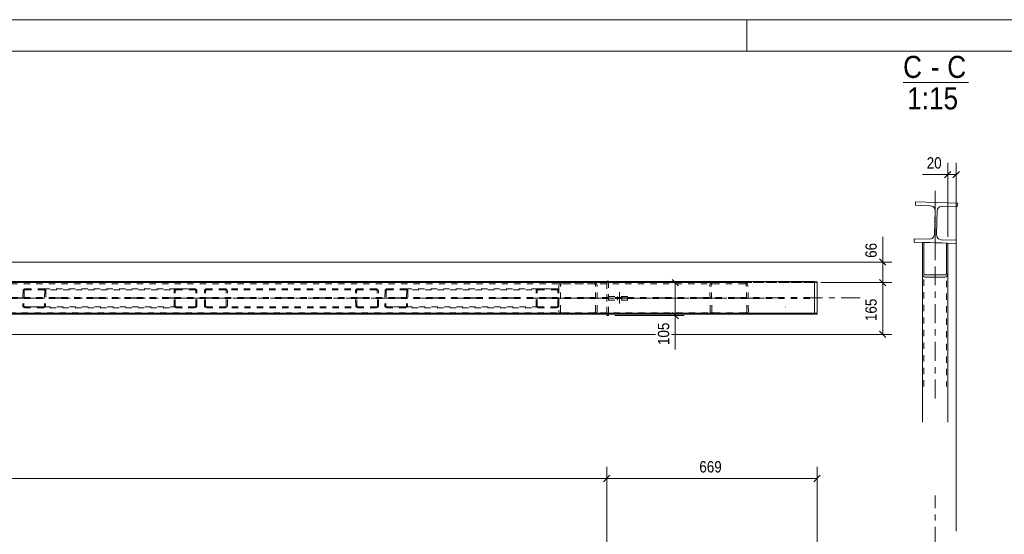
# Model space of a CAD drawing. Header units: millimetres. Extents: x 0 to 914, y 0 to 420.
# Tile 9 of 10: x 588 to 745, y 338 to 420. Entities that reach past the tile are written whole.
import ezdxf

# ---------------------------------------------------------------- set-up
doc = ezdxf.new("R2010")
doc.units = ezdxf.units.MM
for name, pattern in [('XKITLINE00', [0]), ('XKITLINE01', [4, 1, -1, 1, -1]), ('XKITLINE02', [4, 2, -2]), ('XKITLINE03', [6, 3, -1, 1, -1])]:
    doc.linetypes.add(name, pattern=pattern)
for name, color, linetype, lineweight in [('Arkusz rysunku', 3, 'Continuous', 0), ('Element', 2, 'Continuous', 0), ('Inny typ obiektu', 7, 'Continuous', 0), ('Wymiar', 4, 'Continuous', 0), ('Śruba', 3, 'Continuous', 0)]:
    doc.layers.add(name, color=color, linetype=linetype, lineweight=lineweight)
doc.styles.add('ARIAL', font='ARIAL.TTF')

msp = doc.modelspace()

# ---------------------------------------------------------------- linework, layer by layer
at = {"layer": 'Arkusz rysunku', "linetype": 'XKITLINE00', "lineweight": 0}
for p, q in [((914, 420), (0, 420)), ((704, 415), (704, 420)), ((909, 415), (5, 415))]:
    msp.add_line(p, q, dxfattribs=at)
at = {"layer": 'Element', "linetype": 'XKITLINE03', "lineweight": 0}
for p, q in [((733.95, 392.79), (733.95, 358.86)), ((733.96, 382.63), (733.96, 392.79)), ((734.05, 387.74), (734.05, 387.74)), ((431.02, 375.79), (722.5, 375.79)), ((431.02, 375.72), (691.73, 375.72)), ((591.7, 375.72), (556.37, 375.72)), ((620.38, 375.72), (585.05, 375.72)), ((649.26, 375.72), (613.93, 375.72)), ((677.95, 375.72), (642.62, 375.72)), ((706.83, 375.72), (671.5, 375.72)), ((733.95, 324.38), (733.95, 344.38))]:
    msp.add_line(p, q, dxfattribs=at)
at = {"layer": 'Element', "linetype": 'XKITLINE00', "lineweight": 0}
for p, q in [((730.81, 390.51), (730.82, 391.04)), ((730.81, 390.51), (730.82, 391.04)), ((733.17, 390.44), (730.81, 390.51)), ((733.17, 390.44), (730.81, 390.51)), ((730.82, 391.04), (737.49, 390.83)), ((730.82, 391.04), (737.49, 390.83)), ((733.17, 390.44), (733.47, 390.37)), ((733.17, 390.44), (733.47, 390.37)), ((733.89, 389.92), (733.94, 389.61)), ((733.89, 389.92), (733.94, 389.61)), ((734.28, 389.6), (734.35, 389.91)), ((734.28, 389.6), (734.35, 389.91)), ((734.8, 390.32), (735.1, 390.38)), ((734.8, 390.32), (735.1, 390.38)), ((737.47, 390.3), (735.1, 390.38)), ((737.47, 390.3), (735.1, 390.38)), ((737.49, 390.83), (737.47, 390.3)), ((737.49, 390.83), (737.47, 390.3)), ((733.83, 385.88), (733.94, 389.61)), ((733.83, 385.88), (733.94, 389.61)), ((734.16, 385.87), (734.28, 389.6)), ((734.16, 385.87), (734.28, 389.6)), ((730.62, 384.65), (730.64, 385.18)), ((730.62, 384.65), (730.64, 385.18)), ((730.64, 385.18), (733, 385.11)), ((730.64, 385.18), (733, 385.11)), ((733.83, 385.88), (733.76, 385.58)), ((733.83, 385.88), (733.76, 385.58)), ((734.21, 385.56), (734.16, 385.87)), ((734.21, 385.56), (734.16, 385.87)), ((737.28, 384.44), (730.62, 384.65)), ((737.28, 384.44), (730.62, 384.65)), ((731.96, 384.61), (732.16, 384.6)), ((731.96, 379.8), (731.96, 384.61)), ((731.96, 384.61), (732.16, 384.6)), ((731.96, 379.8), (731.96, 384.61)), ((732.16, 384.6), (732.16, 379.8)), ((732.16, 379.8), (732.16, 384.6)), ((733.31, 385.16), (733, 385.11)), ((733.31, 385.16), (733, 385.11)), ((734.93, 385.04), (734.63, 385.12)), ((734.93, 385.04), (734.63, 385.12)), ((734.93, 385.04), (737.3, 384.97)), ((734.93, 385.04), (737.3, 384.97)), ((735.96, 384.48), (735.76, 384.49)), ((735.76, 384.49), (735.76, 379.8)), ((735.96, 384.48), (735.76, 384.49)), ((735.76, 384.49), (735.76, 379.8)), ((735.96, 379.8), (735.96, 384.48)), ((735.96, 379.8), (735.96, 384.48)), ((737.3, 384.97), (737.28, 384.44)), ((737.3, 384.97), (737.28, 384.44)), ((731.95, 379.8), (731.95, 356.02)), ((731.96, 379.8), (731.99, 379.53)), ((731.96, 379.8), (731.99, 379.53)), ((732.17, 379.66), (732.16, 379.8)), ((732.17, 379.66), (732.16, 379.8)), ((732.21, 379.55), (732.17, 379.66)), ((732.21, 379.55), (732.17, 379.66)), ((732.2, 379.14), (732.36, 379.09)), ((732.2, 379.14), (732.36, 379.09)), ((732.28, 379.47), (732.21, 379.55)), ((732.28, 379.47), (732.21, 379.55)), ((732.36, 379.44), (732.28, 379.47)), ((732.36, 379.44), (732.28, 379.47)), ((732.36, 379.44), (735.56, 379.44)), ((732.36, 379.44), (735.56, 379.44)), ((732.36, 379.09), (735.56, 379.09)), ((732.36, 379.09), (735.56, 379.09)), ((735.63, 379.47), (735.56, 379.44)), ((735.63, 379.47), (735.56, 379.44)), ((735.56, 379.09), (735.71, 379.14)), ((735.56, 379.09), (735.71, 379.14)), ((735.7, 379.55), (735.63, 379.47)), ((735.7, 379.55), (735.63, 379.47)), ((735.74, 379.66), (735.7, 379.55)), ((735.74, 379.66), (735.7, 379.55)), ((735.76, 379.8), (735.74, 379.66)), ((735.76, 379.8), (735.74, 379.66)), ((735.92, 379.53), (735.96, 379.8)), ((735.92, 379.53), (735.96, 379.8)), ((735.95, 379.8), (735.95, 356.02)), ((431.02, 378.37), (714.78, 378.37)), ((681.73, 378.47), (681.73, 378.37)), ((682.03, 378.47), (681.73, 378.47)), ((682.03, 378.47), (682.03, 378.37)), ((714.78, 378.37), (714.78, 373.36)), ((714.78, 378.36), (715.18, 378.36)), ((715.18, 378.36), (715.18, 373.22)), ((116.58, 373.37), (714.78, 373.37)), ((116.58, 373.36), (714.78, 373.36)), ((714.78, 373.23), (116.58, 373.23)), ((116.58, 373.22), (714.78, 373.22)), ((681.73, 372.97), (681.73, 373.22)), ((682.03, 372.97), (681.73, 372.97)), ((682.03, 372.97), (682.03, 373.22)), ((698.69, 373.22), (698.67, 373.22)), ((698.69, 373.22), (703.78, 373.22)), ((698.69, 373.22), (698.69, 373.22)), ((703.78, 373.22), (703.79, 373.22)), ((714.78, 373.36), (714.78, 373.36)), ((714.78, 373.36), (714.78, 373.36)), ((714.78, 373.36), (715.18, 373.36)), ((714.78, 373.22), (714.78, 373.36)), ((714.78, 373.22), (714.78, 373.23)), ((715.18, 373.22), (714.78, 373.22))]:
    msp.add_line(p, q, dxfattribs=at)
at = {"layer": 'Element', "linetype": 'XKITLINE01', "lineweight": 0}
for p, q in [((731.95, 384.61), (735.95, 384.48)), ((731.95, 384.61), (731.95, 379.8)), ((732.15, 361.69), (732.15, 384.6)), ((732.16, 384.6), (735.92, 384.48)), ((735.75, 384.49), (735.75, 361.69)), ((735.95, 384.48), (735.95, 379.8)), ((431.02, 378.35), (714.78, 378.35)), ((714.78, 378.23), (431.02, 378.23)), ((681.73, 378.22), (431.02, 378.22)), ((431.02, 378.21), (714.78, 378.21)), ((431.02, 378.02), (681.73, 378.02)), ((674.12, 377.82), (674.15, 377.97)), ((674.12, 377.82), (674.12, 373.62)), ((674.38, 377.89), (674.36, 377.82)), ((674.36, 373.62), (674.36, 377.82)), ((674.43, 377.96), (674.38, 377.89)), ((674.42, 378.19), (674.6, 378.22)), ((674.51, 378), (674.43, 377.96)), ((674.6, 378.02), (674.51, 378)), ((703.67, 378.22), (674.6, 378.22)), ((703.68, 378.02), (674.6, 378.02)), ((679.69, 378.22), (679.88, 378.19)), ((679.78, 378), (679.69, 378.02)), ((679.86, 377.96), (679.78, 378)), ((679.92, 377.89), (679.86, 377.96)), ((679.93, 377.82), (679.92, 377.89)), ((679.93, 373.62), (679.93, 377.82)), ((680.14, 377.97), (680.18, 377.82)), ((680.18, 373.62), (680.18, 377.82)), ((681.73, 378.37), (681.73, 373.22)), ((681.73, 378.22), (681.73, 373.22)), ((682.03, 378.37), (682.03, 373.22)), ((698.14, 377.97), (698.11, 377.82)), ((698.2, 373.62), (698.11, 377.82)), ((698.24, 378.1), (698.14, 377.97)), ((698.4, 378.19), (698.24, 378.1)), ((698.35, 377.82), (698.37, 377.89)), ((698.44, 373.62), (698.35, 377.82)), ((698.37, 377.89), (698.42, 377.96)), ((698.58, 378.22), (698.4, 378.19)), ((698.42, 377.96), (698.5, 378)), ((698.5, 378), (698.59, 378.02)), ((703.86, 378.18), (703.67, 378.22)), ((703.68, 378.02), (703.77, 378)), ((703.77, 378), (703.85, 377.96)), ((703.85, 377.96), (703.9, 377.89)), ((704.02, 378.1), (703.86, 378.18)), ((703.9, 377.89), (703.92, 377.82)), ((704.01, 373.62), (703.92, 377.82)), ((704.13, 377.97), (704.02, 378.1)), ((704.17, 377.82), (704.13, 377.97)), ((704.26, 373.62), (704.17, 377.82)), ((714.78, 373.36), (714.78, 378.36)), ((714.78, 378.22), (715.18, 378.22)), ((431.02, 375.87), (714.78, 375.87)), ((588.91, 376.92), (588.86, 374.52)), ((588.94, 377.03), (588.91, 376.92)), ((589.02, 377.13), (588.94, 377.03)), ((589.14, 377.2), (589.02, 377.13)), ((589.09, 376.92), (589.04, 374.52)), ((589.09, 376.92), (589.11, 376.98)), ((589.11, 376.98), (589.15, 377.02)), ((589.28, 377.22), (589.14, 377.2)), ((589.15, 377.02), (589.21, 377.06)), ((589.21, 377.06), (589.28, 377.07)), ((589.28, 377.22), (592.19, 377.22)), ((589.28, 377.07), (613.28, 377.07)), ((589.28, 377.07), (592.19, 377.07)), ((592.19, 377.22), (616.19, 377.22)), ((592.33, 377.2), (592.19, 377.22)), ((592.19, 377.07), (592.25, 377.06)), ((592.25, 377.06), (592.31, 377.02)), ((592.31, 377.02), (592.35, 376.98)), ((592.36, 376.92), (592.31, 374.52)), ((592.44, 377.13), (592.33, 377.2)), ((592.35, 376.98), (592.36, 376.92)), ((592.52, 377.03), (592.44, 377.13)), ((592.55, 376.92), (592.49, 374.52)), ((592.55, 376.92), (592.52, 377.03)), ((612.92, 376.92), (612.95, 377.03)), ((612.92, 374.52), (612.92, 376.92)), ((612.95, 377.03), (613.03, 377.13)), ((613.03, 377.13), (613.14, 377.2)), ((613.12, 376.98), (613.1, 376.92)), ((613.1, 374.52), (613.1, 376.92)), ((613.15, 377.02), (613.12, 376.98)), ((613.14, 377.2), (613.28, 377.22)), ((613.21, 377.06), (613.15, 377.02)), ((613.28, 377.07), (613.21, 377.06)), ((613.28, 377.22), (616.19, 377.22)), ((613.28, 377.07), (616.19, 377.07)), ((616.19, 377.22), (616.33, 377.2)), ((616.26, 377.06), (616.19, 377.07)), ((616.32, 377.02), (616.26, 377.06)), ((616.36, 376.98), (616.32, 377.02)), ((616.33, 377.2), (616.45, 377.13)), ((616.37, 376.92), (616.36, 376.98)), ((616.37, 374.52), (616.37, 376.92)), ((616.45, 377.13), (616.53, 377.03)), ((616.53, 377.03), (616.56, 376.92)), ((616.56, 374.52), (616.56, 376.92)), ((617.76, 376.92), (617.79, 377.03)), ((617.76, 374.52), (617.76, 376.92)), ((617.79, 377.03), (617.87, 377.13)), ((617.87, 377.13), (617.99, 377.2)), ((617.96, 376.98), (617.94, 376.92)), ((617.94, 374.52), (617.94, 376.92)), ((618, 377.02), (617.96, 376.98)), ((617.99, 377.2), (618.13, 377.22)), ((618.06, 377.06), (618, 377.02)), ((618.13, 377.07), (618.06, 377.06)), ((645.04, 377.22), (618.13, 377.22)), ((645.04, 377.07), (618.13, 377.07)), ((621.03, 377.22), (621.17, 377.2)), ((621.1, 377.06), (621.03, 377.07)), ((621.16, 377.02), (621.1, 377.06)), ((621.2, 376.98), (621.16, 377.02)), ((621.17, 377.2), (621.29, 377.13)), ((621.22, 376.92), (621.2, 376.98)), ((621.22, 374.52), (621.22, 376.92)), ((621.29, 377.13), (621.37, 377.03)), ((621.37, 377.03), (621.4, 376.92)), ((621.4, 374.52), (621.4, 376.92)), ((641.8, 377.03), (641.77, 376.92)), ((641.82, 374.52), (641.77, 376.92)), ((641.87, 377.13), (641.8, 377.03)), ((641.99, 377.2), (641.87, 377.13)), ((641.95, 376.92), (641.97, 376.98)), ((642.01, 374.52), (641.95, 376.92)), ((641.97, 376.98), (642.01, 377.02)), ((642.13, 377.22), (641.99, 377.2)), ((642.01, 377.02), (642.06, 377.06)), ((642.06, 377.06), (642.13, 377.07)), ((645.18, 377.2), (645.04, 377.22)), ((645.04, 377.07), (645.11, 377.06)), ((645.11, 377.06), (645.17, 377.02)), ((645.17, 377.02), (645.21, 376.98)), ((645.3, 377.13), (645.18, 377.2)), ((645.21, 376.98), (645.23, 376.92)), ((645.28, 374.52), (645.23, 376.92)), ((645.38, 377.03), (645.3, 377.13)), ((645.41, 376.92), (645.38, 377.03)), ((645.46, 374.52), (645.41, 376.92)), ((646.48, 376.92), (646.42, 374.52)), ((646.51, 377.03), (646.48, 376.92)), ((646.59, 377.13), (646.51, 377.03)), ((646.71, 377.2), (646.59, 377.13)), ((646.66, 376.92), (646.61, 374.52)), ((646.66, 376.92), (646.67, 376.98)), ((646.67, 376.98), (646.71, 377.02)), ((646.85, 377.22), (646.71, 377.2)), ((646.71, 377.02), (646.77, 377.06)), ((646.77, 377.06), (646.84, 377.07)), ((646.84, 377.07), (670.85, 377.07)), ((646.84, 377.07), (649.75, 377.07)), ((646.85, 377.22), (649.75, 377.22)), ((649.75, 377.22), (673.76, 377.22)), ((649.89, 377.2), (649.75, 377.22)), ((649.75, 377.07), (649.82, 377.06)), ((649.82, 377.06), (649.88, 377.02)), ((649.88, 377.02), (649.92, 376.98)), ((649.93, 376.92), (649.88, 374.52)), ((650.01, 377.13), (649.89, 377.2)), ((649.92, 376.98), (649.93, 376.92)), ((650.09, 377.03), (650.01, 377.13)), ((650.11, 376.92), (650.06, 374.52)), ((650.11, 376.92), (650.09, 377.03)), ((670.49, 376.92), (670.51, 377.03)), ((670.49, 374.52), (670.49, 376.92)), ((670.51, 377.03), (670.59, 377.13)), ((670.59, 377.13), (670.71, 377.2)), ((670.68, 376.98), (670.67, 376.92)), ((670.67, 374.52), (670.67, 376.92)), ((670.72, 377.02), (670.68, 376.98)), ((670.71, 377.2), (670.85, 377.22)), ((670.78, 377.06), (670.72, 377.02)), ((670.85, 377.07), (670.78, 377.06)), ((670.85, 377.22), (673.76, 377.22)), ((670.85, 377.07), (673.76, 377.07)), ((673.76, 377.22), (673.9, 377.2)), ((673.83, 377.06), (673.76, 377.07)), ((673.89, 377.02), (673.83, 377.06)), ((673.93, 376.98), (673.89, 377.02)), ((673.9, 377.2), (674.01, 377.13)), ((673.94, 376.92), (673.93, 376.98)), ((673.94, 374.52), (673.94, 376.92)), ((674.01, 377.13), (674.09, 377.03)), ((674.09, 377.03), (674.12, 376.92)), ((674.12, 374.52), (674.12, 376.92)), ((682.03, 375.42), (682.03, 376.02)), ((682.03, 376.02), (685.03, 376.02)), ((682.03, 376.02), (682.03, 375.42)), ((685.03, 375.42), (685.03, 376.02)), ((431.02, 375.71), (714.78, 375.71)), ((588.86, 374.52), (588.88, 374.4)), ((588.88, 374.4), (588.96, 374.31)), ((588.96, 374.31), (589.08, 374.24)), ((589.05, 374.46), (589.04, 374.52)), ((589.09, 374.41), (589.05, 374.46)), ((589.08, 374.24), (589.22, 374.22)), ((589.15, 374.38), (589.09, 374.41)), ((589.22, 374.37), (589.15, 374.38)), ((613.28, 374.37), (589.22, 374.37)), ((589.22, 374.37), (592.13, 374.37)), ((592.12, 374.22), (589.22, 374.22)), ((592.12, 374.22), (592.26, 374.24)), ((616.19, 374.22), (592.12, 374.22)), ((592.2, 374.38), (592.13, 374.37)), ((592.26, 374.41), (592.2, 374.38)), ((592.3, 374.46), (592.26, 374.41)), ((592.26, 374.24), (592.38, 374.31)), ((592.31, 374.52), (592.3, 374.46)), ((592.38, 374.31), (592.46, 374.4)), ((592.46, 374.4), (592.49, 374.52)), ((612.95, 374.4), (612.92, 374.52)), ((613.03, 374.31), (612.95, 374.4)), ((613.14, 374.24), (613.03, 374.31)), ((613.1, 374.52), (613.12, 374.46)), ((613.12, 374.46), (613.15, 374.41)), ((613.28, 374.22), (613.14, 374.24)), ((613.15, 374.41), (613.21, 374.38)), ((613.21, 374.38), (613.28, 374.37)), ((616.19, 374.37), (613.28, 374.37)), ((613.28, 374.22), (616.19, 374.22)), ((616.19, 374.37), (616.26, 374.38)), ((616.33, 374.24), (616.19, 374.22)), ((616.26, 374.38), (616.32, 374.41)), ((616.32, 374.41), (616.36, 374.46)), ((616.45, 374.31), (616.33, 374.24)), ((616.36, 374.46), (616.37, 374.52)), ((616.53, 374.4), (616.45, 374.31)), ((616.56, 374.52), (616.53, 374.4)), ((617.79, 374.4), (617.76, 374.52)), ((617.87, 374.31), (617.79, 374.4)), ((617.99, 374.24), (617.87, 374.31)), ((617.94, 374.52), (617.96, 374.46)), ((617.96, 374.46), (618, 374.41)), ((618.13, 374.22), (617.99, 374.24)), ((618, 374.41), (618.06, 374.38)), ((618.06, 374.38), (618.13, 374.37)), ((645.1, 374.37), (618.13, 374.37)), ((645.1, 374.22), (618.13, 374.22)), ((621.03, 374.37), (621.1, 374.38)), ((621.17, 374.24), (621.03, 374.22)), ((621.1, 374.38), (621.16, 374.41)), ((621.16, 374.41), (621.2, 374.46)), ((621.29, 374.31), (621.17, 374.24)), ((621.2, 374.46), (621.22, 374.52)), ((621.37, 374.4), (621.29, 374.31)), ((621.4, 374.52), (621.37, 374.4)), ((641.82, 374.52), (641.85, 374.4)), ((641.85, 374.4), (641.94, 374.31)), ((641.94, 374.31), (642.05, 374.24)), ((642.02, 374.46), (642.01, 374.52)), ((642.06, 374.41), (642.02, 374.46)), ((642.05, 374.24), (642.19, 374.22)), ((642.12, 374.38), (642.06, 374.41)), ((642.19, 374.37), (642.12, 374.38)), ((645.17, 374.38), (645.1, 374.37)), ((645.1, 374.22), (645.24, 374.24)), ((645.23, 374.41), (645.17, 374.38)), ((645.27, 374.46), (645.23, 374.41)), ((645.24, 374.24), (645.36, 374.31)), ((645.28, 374.52), (645.27, 374.46)), ((645.36, 374.31), (645.43, 374.4)), ((645.43, 374.4), (645.46, 374.52)), ((646.42, 374.52), (646.45, 374.4)), ((646.45, 374.4), (646.53, 374.31)), ((646.53, 374.31), (646.64, 374.24)), ((646.62, 374.46), (646.61, 374.52)), ((646.66, 374.41), (646.62, 374.46)), ((646.64, 374.24), (646.78, 374.22)), ((646.72, 374.38), (646.66, 374.41)), ((646.79, 374.37), (646.72, 374.38)), ((649.69, 374.22), (646.78, 374.22)), ((670.85, 374.37), (646.79, 374.37)), ((646.79, 374.37), (649.69, 374.37)), ((649.76, 374.38), (649.69, 374.37)), ((649.69, 374.22), (649.83, 374.24)), ((673.76, 374.22), (649.69, 374.22)), ((649.82, 374.41), (649.76, 374.38)), ((649.86, 374.46), (649.82, 374.41)), ((649.83, 374.24), (649.95, 374.31)), ((649.88, 374.52), (649.86, 374.46)), ((649.95, 374.31), (650.03, 374.4)), ((650.03, 374.4), (650.06, 374.52)), ((670.51, 374.4), (670.49, 374.52)), ((670.59, 374.31), (670.51, 374.4)), ((670.71, 374.24), (670.59, 374.31)), ((670.67, 374.52), (670.68, 374.46)), ((670.68, 374.46), (670.72, 374.41)), ((670.85, 374.22), (670.71, 374.24)), ((670.72, 374.41), (670.78, 374.38)), ((670.78, 374.38), (670.85, 374.37)), ((673.76, 374.37), (670.85, 374.37)), ((670.85, 374.22), (673.76, 374.22)), ((673.76, 374.37), (673.83, 374.38)), ((673.9, 374.24), (673.76, 374.22)), ((673.83, 374.38), (673.89, 374.41)), ((673.89, 374.41), (673.93, 374.46)), ((674.01, 374.31), (673.9, 374.24)), ((673.93, 374.46), (673.94, 374.52)), ((674.09, 374.4), (674.01, 374.31)), ((674.12, 374.52), (674.09, 374.4)), ((682.03, 375.42), (685.03, 375.42)), ((681.73, 373.42), (149.62, 373.42)), ((681.73, 373.22), (149.62, 373.22)), ((674.15, 373.46), (674.12, 373.62)), ((674.36, 373.62), (674.38, 373.54)), ((674.38, 373.54), (674.43, 373.48)), ((674.6, 373.22), (674.42, 373.25)), ((674.43, 373.48), (674.51, 373.43)), ((674.51, 373.43), (674.6, 373.42)), ((703.78, 373.42), (674.6, 373.42)), ((698.67, 373.22), (674.6, 373.22)), ((679.69, 373.42), (679.78, 373.43)), ((679.88, 373.25), (679.69, 373.22)), ((679.78, 373.43), (679.86, 373.48)), ((679.86, 373.48), (679.92, 373.54)), ((679.92, 373.54), (679.93, 373.62)), ((680.18, 373.62), (680.14, 373.46)), ((698.24, 373.46), (698.2, 373.62)), ((698.32, 373.37), (698.24, 373.46)), ((698.35, 373.33), (698.32, 373.37)), ((698.35, 373.33), (698.51, 373.25)), ((698.46, 373.54), (698.44, 373.62)), ((698.51, 373.47), (698.46, 373.54)), ((698.59, 373.43), (698.51, 373.47)), ((698.69, 373.22), (698.51, 373.25)), ((698.69, 373.42), (698.59, 373.43)), ((703.87, 373.43), (703.78, 373.42)), ((703.79, 373.22), (703.97, 373.25)), ((703.95, 373.47), (703.87, 373.43)), ((704, 373.54), (703.95, 373.47)), ((703.97, 373.25), (704.12, 373.33)), ((704.01, 373.62), (704, 373.54)), ((704.12, 373.33), (704.15, 373.37)), ((704.15, 373.37), (704.22, 373.46)), ((704.22, 373.46), (704.26, 373.62)), ((714.78, 373.36), (714.78, 373.36)), ((714.78, 373.36), (714.78, 373.36)), ((714.78, 373.23), (714.78, 373.36))]:
    msp.add_line(p, q, dxfattribs=at)
at = {"layer": 'Element', "linetype": 'XKITLINE00', "lineweight": 0}
for centre, radius, start, end in [((733.15, 389.64), 0.8, 20.6923, 65.6923), ((733.15, 389.64), 0.8, 20.6923, 65.6923), ((735.08, 389.58), 0.8, 110.6923, 155.6923), ((735.08, 389.58), 0.8, 110.6923, 155.6923), ((733.03, 385.91), 0.8, 290.6923, 335.6923), ((733.03, 385.91), 0.8, 290.6923, 335.6923), ((734.96, 385.84), 0.8, 200.6923, 245.6923), ((734.96, 385.84), 0.8, 200.6923, 245.6923), ((732.63, 379.64), 0.658, 189.9249, 228.9862), ((732.63, 379.64), 0.658, 189.9249, 228.9862), ((735.28, 379.64), 0.658, 311.013, 350.0744), ((735.28, 379.64), 0.658, 311.013, 350.0744)]:
    msp.add_arc(centre, radius, start, end, dxfattribs=at)
at = {"layer": 'Element', "linetype": 'XKITLINE01', "lineweight": 0}
for centre, start, end in [((674.55, 377.76), 107.3954, 151.6576), ((679.74, 377.76), 28.3326, 72.5948), ((674.55, 373.68), 208.3326, 252.5948), ((679.74, 373.68), 287.3954, 331.6576)]:
    msp.add_arc(centre, 0.451, start, end, dxfattribs=at)
at = {"layer": 'Inny typ obiektu', "linetype": 'XKITLINE00', "lineweight": 0}
msp.add_line((728.86, 410), (739.25, 410), dxfattribs=at)
at = {"layer": 'Wymiar', "linetype": 'XKITLINE00', "lineweight": 0}
for p, q in [((735.95, 385.48), (735.95, 397.24)), ((737.29, 338.71), (737.29, 397.24)), ((735.95, 395.38), (731.93, 395.38)), ((735.95, 395.38), (731.93, 395.38)), ((736.46, 395.89), (735.45, 394.87)), ((735.95, 395.38), (737.29, 395.38)), ((737.8, 395.89), (736.78, 394.87)), ((725.62, 381.48), (725.62, 385.5)), ((725.62, 381.48), (725.62, 385.5)), ((418.18, 381.48), (727.06, 381.48)), ((725.11, 381.99), (726.13, 380.97)), ((725.62, 378.21), (725.62, 381.48)), ((682.73, 378.22), (694.06, 378.22)), ((692.11, 378.73), (693.13, 377.71)), ((692.62, 372.97), (692.62, 378.22)), ((715.78, 378.21), (727.06, 378.21)), ((715.78, 378.21), (727.06, 378.21)), ((725.11, 378.72), (726.13, 377.71)), ((725.11, 378.72), (726.13, 377.71)), ((725.62, 369.99), (725.62, 378.21)), ((683.03, 372.97), (694.06, 372.97)), ((692.11, 373.48), (693.13, 372.46)), ((692.62, 372.97), (692.62, 367.61)), ((692.62, 372.97), (692.62, 367.61)), ((418.18, 369.99), (689.5, 369.99)), ((692.02, 369.99), (727.06, 369.99)), ((725.11, 370.49), (726.13, 369.48)), ((681.73, 261.58), (681.73, 348.94)), ((681.73, 261.58), (681.73, 348.94)), ((715.18, 289.66), (715.18, 348.94)), ((149.62, 347.08), (681.73, 347.08)), ((682.24, 347.59), (681.22, 346.57)), ((682.24, 347.59), (681.22, 346.57)), ((681.73, 347.08), (715.18, 347.08)), ((715.68, 347.59), (714.67, 346.57))]:
    msp.add_line(p, q, dxfattribs=at)
at = {"layer": 'Śruba', "linetype": 'XKITLINE02', "lineweight": 0}
for p, q in [((683.43, 375.42), (683.43, 376.02)), ((683.78, 374.92), (683.78, 376.67)), ((684.13, 375.42), (684.13, 376.02)), ((710.18, 377.1), (710.18, 377.14)), ((710.18, 374.3), (710.18, 374.35))]:
    msp.add_line(p, q, dxfattribs=at)

# ---------------------------------------------------------------- texts
at = {"layer": 'Inny typ obiektu', "style": 'ARIAL', "width": 0.85}
for s, p in [('C', (728.86, 410.75)), ('C', (735.88, 410.75)), ('-', (733.28, 410.75)), ('1:15', (729.51, 405.75))]:
    msp.add_text(s, height=3.5, dxfattribs=at).set_placement(p)
at = {"layer": 'Wymiar', "style": 'ARIAL', "width": 0.85}
for s, p in [('20', (732.61, 396.34)), ('669', (696.45, 348.04))]:
    msp.add_text(s, height=1.8, dxfattribs=at).set_placement(p)
for s, p in [('66', (724.66, 382.15)), ('165', (724.66, 372.1)), ('105', (691.66, 368.29))]:
    msp.add_text(s, height=1.8, rotation=90.0002, dxfattribs=at).set_placement(p)

doc.saveas('drawing.dxf')
